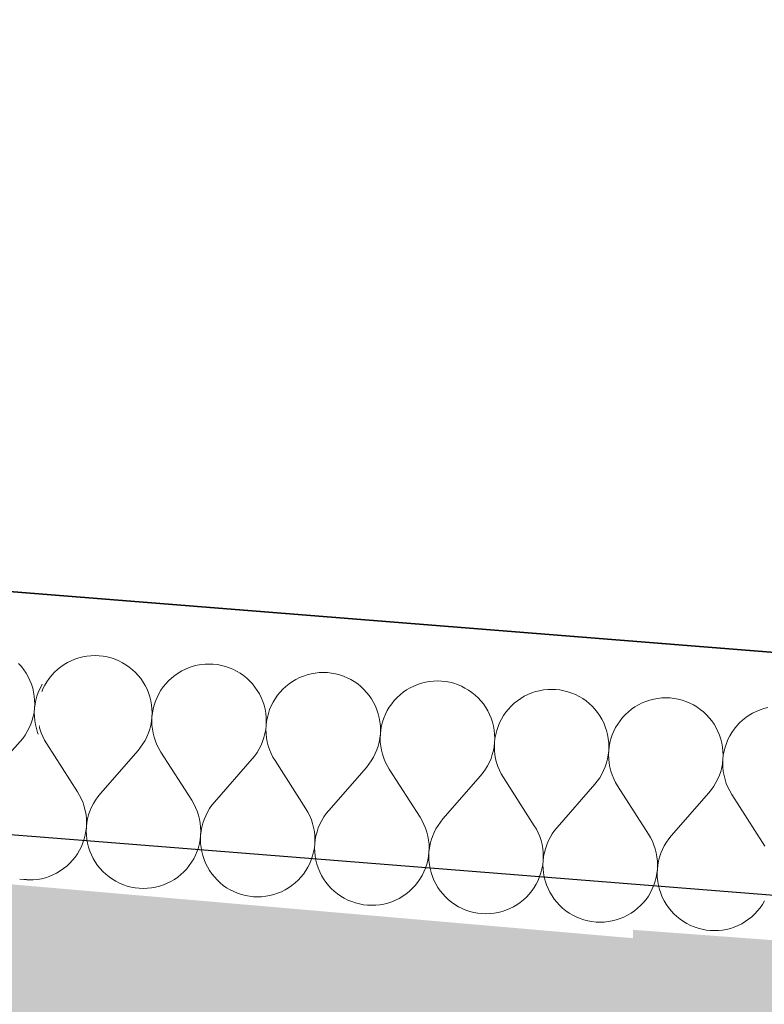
# Model space of a CAD drawing. Header units: millimetres. Extents: x -40276 to 214973, y -147941 to 35228.
# Tile 250 of 256: x -6356 to -5861, y 18337 to 18993. Entities that reach past the tile are written whole.
import ezdxf

# ---------------------------------------------------------------- set-up
doc = ezdxf.new("R2010")
doc.units = ezdxf.units.MM
doc.header["$MEASUREMENT"] = 0
doc.linetypes.add('Wipeout_Contour', pattern=[1000, 0, -1000])
for name, color, linetype in [('1._POHLED ZÁPADNÍ_2_0_plochy', 7, 'Continuous'), ('1._POHLED ZÁPADNÍ_2_akustické prvky', 7, 'Continuous'), ('1._POHLED ZÁPADNÍ_2_Konstrukce - nosné', 7, 'Continuous'), ('1._POHLED ZÁPADNÍ_2_Nové_Výplně – Řezové', 7, 'Continuous'), ('1._POHLED ZÁPADNÍ_2_Výplně – Řezové', 7, 'Continuous')]:
    doc.layers.add(name, color=color, linetype=linetype)

# ---------------------------------------------------------------- blocks, each defined once
blk = doc.blocks.new('*X1', base_point=(-42174.69, -26223.67))
at = {"layer": '1._POHLED ZÁPADNÍ_2_Nové_Výplně – Řezové', "color": 21, "linetype": 'Continuous', "lineweight": 20, "true_color": 0xffaaaa}
for p, q in [((-6311.66, 18569.22), (-6314.34, 18568.74)), ((-6308.95, 18569.5), (-6311.66, 18569.22)), ((-6306.24, 18569.59), (-6308.95, 18569.5)), ((-6303.52, 18569.49), (-6306.24, 18569.59)), ((-6300.81, 18569.19), (-6303.52, 18569.49)), ((-6298.14, 18568.7), (-6300.81, 18569.19)), ((-6326.85, 18563.59), (-6329.09, 18562.04)), ((-6324.51, 18564.97), (-6326.85, 18563.59)), ((-6322.08, 18566.19), (-6324.51, 18564.97)), ((-6319.56, 18567.22), (-6322.08, 18566.19)), ((-6316.98, 18568.07), (-6319.56, 18567.22)), ((-6314.34, 18568.74), (-6316.98, 18568.07)), ((-6295.5, 18568.02), (-6298.14, 18568.7)), ((-6292.92, 18567.16), (-6295.5, 18568.02)), ((-6290.41, 18566.11), (-6292.92, 18567.16)), ((-6287.98, 18564.88), (-6290.41, 18566.11)), ((-6285.65, 18563.49), (-6287.98, 18564.88)), ((-6283.42, 18561.93), (-6285.65, 18563.49)), ((-6238.36, 18563.12), (-6240.99, 18562.45)), ((-6235.68, 18563.59), (-6238.36, 18563.12)), ((-6232.97, 18563.88), (-6235.68, 18563.59)), ((-6230.25, 18563.97), (-6232.97, 18563.88)), ((-6227.53, 18563.86), (-6230.25, 18563.97)), ((-6224.83, 18563.57), (-6227.53, 18563.86)), ((-6222.15, 18563.08), (-6224.83, 18563.57)), ((-6219.52, 18562.4), (-6222.15, 18563.08)), ((-6335.07, 18556.5), (-6336.78, 18554.39)), ((-6333.21, 18558.49), (-6335.07, 18556.5)), ((-6331.21, 18560.34), (-6333.21, 18558.49)), ((-6329.09, 18562.04), (-6331.21, 18560.34)), ((-6281.3, 18560.22), (-6283.42, 18561.93)), ((-6279.32, 18558.36), (-6281.3, 18560.22)), ((-6277.47, 18556.36), (-6279.32, 18558.36)), ((-6275.77, 18554.24), (-6277.47, 18556.36)), ((-6253.11, 18556.42), (-6255.23, 18554.72)), ((-6250.87, 18557.97), (-6253.11, 18556.42)), ((-6248.53, 18559.35), (-6250.87, 18557.97)), ((-6246.09, 18560.56), (-6248.53, 18559.35)), ((-6243.58, 18561.6), (-6246.09, 18560.56)), ((-6240.99, 18562.45), (-6243.58, 18561.6)), ((-6216.94, 18561.53), (-6219.52, 18562.4)), ((-6214.43, 18560.48), (-6216.94, 18561.53)), ((-6212, 18559.26), (-6214.43, 18560.48)), ((-6209.66, 18557.86), (-6212, 18559.26)), ((-6207.43, 18556.31), (-6209.66, 18557.86)), ((-6205.32, 18554.59), (-6207.43, 18556.31)), ((-6167.59, 18555.97), (-6170.11, 18554.94)), ((-6165.01, 18556.83), (-6167.59, 18555.97)), ((-6162.37, 18557.49), (-6165.01, 18556.83)), ((-6159.7, 18557.97), (-6162.37, 18557.49)), ((-6156.99, 18558.25), (-6159.7, 18557.97)), ((-6154.27, 18558.34), (-6156.99, 18558.25)), ((-6151.55, 18558.24), (-6154.27, 18558.34)), ((-6148.85, 18557.94), (-6151.55, 18558.24)), ((-6146.17, 18557.45), (-6148.85, 18557.94)), ((-6143.54, 18556.77), (-6146.17, 18557.45)), ((-6140.96, 18555.91), (-6143.54, 18556.77)), ((-6339.73, 18549.82), (-6340.95, 18547.39)), ((-6338.33, 18552.16), (-6339.73, 18549.82)), ((-6336.78, 18554.39), (-6338.33, 18552.16)), ((-6274.22, 18552), (-6275.77, 18554.24)), ((-6272.84, 18549.66), (-6274.22, 18552)), ((-6271.63, 18547.22), (-6272.84, 18549.66)), ((-6259.08, 18550.88), (-6260.8, 18548.77)), ((-6257.23, 18552.87), (-6259.08, 18550.88)), ((-6255.23, 18554.72), (-6257.23, 18552.87)), ((-6203.33, 18552.74), (-6205.32, 18554.59)), ((-6201.49, 18550.74), (-6203.33, 18552.74)), ((-6199.79, 18548.62), (-6201.49, 18550.74)), ((-6177.13, 18550.8), (-6179.25, 18549.09)), ((-6174.89, 18552.34), (-6177.13, 18550.8)), ((-6172.55, 18553.72), (-6174.89, 18552.34)), ((-6170.11, 18554.94), (-6172.55, 18553.72)), ((-6138.45, 18554.86), (-6140.96, 18555.91)), ((-6136.02, 18553.63), (-6138.45, 18554.86)), ((-6133.68, 18552.24), (-6136.02, 18553.63)), ((-6131.45, 18550.68), (-6133.68, 18552.24)), ((-6129.34, 18548.97), (-6131.45, 18550.68)), ((-6091.61, 18550.35), (-6094.13, 18549.31)), ((-6089.03, 18551.2), (-6091.61, 18550.35)), ((-6086.39, 18551.87), (-6089.03, 18551.2)), ((-6083.71, 18552.34), (-6086.39, 18551.87)), ((-6081.01, 18552.63), (-6083.71, 18552.34)), ((-6078.29, 18552.72), (-6081.01, 18552.63)), ((-6075.57, 18552.61), (-6078.29, 18552.72)), ((-6072.87, 18552.32), (-6075.57, 18552.61)), ((-6070.19, 18551.83), (-6072.87, 18552.32)), ((-6067.55, 18551.15), (-6070.19, 18551.83)), ((-6064.98, 18550.28), (-6067.55, 18551.15)), ((-6062.47, 18549.23), (-6064.98, 18550.28)), ((-6340.95, 18547.39), (-6341.74, 18545.49)), ((-6270.6, 18544.7), (-6271.63, 18547.22)), ((-6269.75, 18542.12), (-6270.6, 18544.7)), ((-6263.75, 18544.2), (-6264.97, 18541.77)), ((-6262.35, 18546.53), (-6263.75, 18544.2)), ((-6260.8, 18548.77), (-6262.35, 18546.53)), ((-6198.24, 18546.38), (-6199.79, 18548.62)), ((-6196.86, 18544.03), (-6198.24, 18546.38)), ((-6195.65, 18541.6), (-6196.86, 18544.03)), ((-6184.81, 18543.14), (-6186.37, 18540.91)), ((-6183.1, 18545.26), (-6184.81, 18543.14)), ((-6181.24, 18547.24), (-6183.1, 18545.26)), ((-6179.25, 18549.09), (-6181.24, 18547.24)), ((-6127.35, 18547.11), (-6129.34, 18548.97)), ((-6125.5, 18545.11), (-6127.35, 18547.11)), ((-6123.8, 18542.99), (-6125.5, 18545.11)), ((-6122.26, 18540.75), (-6123.8, 18542.99)), ((-6103.27, 18543.47), (-6105.26, 18541.62)), ((-6101.14, 18545.17), (-6103.27, 18543.47)), ((-6098.91, 18546.72), (-6101.14, 18545.17)), ((-6096.56, 18548.1), (-6098.91, 18546.72)), ((-6094.13, 18549.31), (-6096.56, 18548.1)), ((-6060.04, 18548.01), (-6062.47, 18549.23)), ((-6057.7, 18546.62), (-6060.04, 18548.01)), ((-6055.47, 18545.06), (-6057.7, 18546.62)), ((-6053.36, 18543.35), (-6055.47, 18545.06)), ((-6051.37, 18541.49), (-6053.36, 18543.35)), ((-6018.15, 18543.69), (-6020.58, 18542.48)), ((-6015.63, 18544.72), (-6018.15, 18543.69)), ((-6013.05, 18545.58), (-6015.63, 18544.72)), ((-6010.41, 18546.24), (-6013.05, 18545.58)), ((-6007.73, 18546.72), (-6010.41, 18546.24)), ((-6005.02, 18547), (-6007.73, 18546.72)), ((-6002.31, 18547.09), (-6005.02, 18547)), ((-5999.59, 18546.99), (-6002.31, 18547.09)), ((-5996.88, 18546.69), (-5999.59, 18546.99)), ((-5994.21, 18546.2), (-5996.88, 18546.69)), ((-5991.57, 18545.52), (-5994.21, 18546.2)), ((-5988.99, 18544.66), (-5991.57, 18545.52)), ((-5986.48, 18543.61), (-5988.99, 18544.66)), ((-5984.05, 18542.39), (-5986.48, 18543.61)), ((-6269.08, 18539.48), (-6269.75, 18542.12)), ((-6268.61, 18536.8), (-6269.08, 18539.48)), ((-6268.32, 18534.1), (-6268.61, 18536.8)), ((-6266.88, 18536.68), (-6267.56, 18534.04)), ((-6266.01, 18539.26), (-6266.88, 18536.68)), ((-6264.97, 18541.77), (-6266.01, 18539.26)), ((-6194.61, 18539.08), (-6195.65, 18541.6)), ((-6193.76, 18536.5), (-6194.61, 18539.08)), ((-6193.1, 18533.86), (-6193.76, 18536.5)), ((-6187.76, 18538.57), (-6188.99, 18536.14)), ((-6186.37, 18540.91), (-6187.76, 18538.57)), ((-6120.88, 18538.41), (-6122.26, 18540.75)), ((-6119.67, 18535.97), (-6120.88, 18538.41)), ((-6108.83, 18537.52), (-6110.39, 18535.29)), ((-6107.12, 18539.63), (-6108.83, 18537.52)), ((-6105.26, 18541.62), (-6107.12, 18539.63)), ((-6049.52, 18539.49), (-6051.37, 18541.49)), ((-6047.82, 18537.37), (-6049.52, 18539.49)), ((-6046.28, 18535.13), (-6047.82, 18537.37)), ((-6027.28, 18537.84), (-6029.28, 18535.99)), ((-6025.16, 18539.55), (-6027.28, 18537.84)), ((-6022.92, 18541.09), (-6025.16, 18539.55)), ((-6020.58, 18542.48), (-6022.92, 18541.09)), ((-5981.72, 18540.99), (-5984.05, 18542.39)), ((-5979.49, 18539.43), (-5981.72, 18540.99)), ((-5977.37, 18537.72), (-5979.49, 18539.43)), ((-5975.39, 18535.86), (-5977.37, 18537.72)), ((-5944.6, 18536.85), (-5946.94, 18535.47)), ((-5942.16, 18538.06), (-5944.6, 18536.85)), ((-5939.65, 18539.1), (-5942.16, 18538.06)), ((-5937.06, 18539.95), (-5939.65, 18539.1)), ((-5934.43, 18540.62), (-5937.06, 18539.95)), ((-5931.75, 18541.1), (-5934.43, 18540.62)), ((-5929.04, 18541.38), (-5931.75, 18541.1)), ((-5926.32, 18541.47), (-5929.04, 18541.38)), ((-5923.6, 18541.37), (-5926.32, 18541.47)), ((-5920.9, 18541.07), (-5923.6, 18541.37)), ((-5918.22, 18540.58), (-5920.9, 18541.07)), ((-5915.59, 18539.9), (-5918.22, 18540.58)), ((-5913.01, 18539.03), (-5915.59, 18539.9)), ((-5910.5, 18537.99), (-5913.01, 18539.03)), ((-5908.07, 18536.76), (-5910.5, 18537.99)), ((-5905.73, 18535.37), (-5908.07, 18536.76)), ((-6268.34, 18528.66), (-6268.23, 18531.38)), ((-6268.04, 18531.36), (-6268.34, 18528.66)), ((-6268.23, 18531.38), (-6268.32, 18534.1)), ((-6267.56, 18534.04), (-6268.04, 18531.36)), ((-6192.62, 18531.18), (-6193.1, 18533.86)), ((-6192.34, 18528.47), (-6192.62, 18531.18)), ((-6190.9, 18531.05), (-6191.57, 18528.42)), ((-6190.03, 18533.63), (-6190.9, 18531.05)), ((-6188.99, 18536.14), (-6190.03, 18533.63)), ((-6118.63, 18533.46), (-6119.67, 18535.97)), ((-6117.78, 18530.87), (-6118.63, 18533.46)), ((-6117.12, 18528.23), (-6117.78, 18530.87)), ((-6113, 18530.52), (-6114.05, 18528.01)), ((-6111.78, 18532.95), (-6113, 18530.52)), ((-6110.39, 18535.29), (-6111.78, 18532.95)), ((-6044.89, 18532.78), (-6046.28, 18535.13)), ((-6043.68, 18530.35), (-6044.89, 18532.78)), ((-6042.65, 18527.83), (-6043.68, 18530.35)), ((-6032.85, 18531.89), (-6034.4, 18529.66)), ((-6031.14, 18534.01), (-6032.85, 18531.89)), ((-6029.28, 18535.99), (-6031.14, 18534.01)), ((-5973.54, 18533.87), (-5975.39, 18535.86)), ((-5971.84, 18531.74), (-5973.54, 18533.87)), ((-5970.29, 18529.5), (-5971.84, 18531.74)), ((-5953.3, 18530.37), (-5955.15, 18528.38)), ((-5951.3, 18532.22), (-5953.3, 18530.37)), ((-5949.18, 18533.92), (-5951.3, 18532.22)), ((-5946.94, 18535.47), (-5949.18, 18533.92)), ((-5903.5, 18533.81), (-5905.73, 18535.37)), ((-5901.39, 18532.1), (-5903.5, 18533.81)), ((-5899.4, 18530.24), (-5901.39, 18532.1)), ((-5897.56, 18528.24), (-5899.4, 18530.24)), ((-5870.96, 18529.84), (-5873.2, 18528.3)), ((-5868.62, 18531.23), (-5870.96, 18529.84)), ((-5866.18, 18532.44), (-5868.62, 18531.23)), ((-5863.66, 18533.47), (-5866.18, 18532.44)), ((-5861.08, 18534.33), (-5863.66, 18533.47)), ((-5858.44, 18534.99), (-5861.08, 18534.33)), ((-6343.52, 18523.29), (-6342.9, 18520.83)), ((-6269.81, 18520.65), (-6269.13, 18523.28)), ((-6269.13, 18523.28), (-6268.64, 18525.96)), ((-6268.64, 18525.96), (-6268.34, 18528.66)), ((-6268.34, 18528.66), (-6268.44, 18525.94)), ((-6268.44, 18525.94), (-6268.35, 18523.22)), ((-6268.35, 18523.22), (-6268.06, 18520.52)), ((-6192.36, 18523.04), (-6192.25, 18525.75)), ((-6192.06, 18525.74), (-6192.36, 18523.04)), ((-6192.25, 18525.75), (-6192.34, 18528.47)), ((-6191.57, 18528.42), (-6192.06, 18525.74)), ((-6116.64, 18525.55), (-6117.12, 18528.23)), ((-6116.36, 18522.85), (-6116.64, 18525.55)), ((-6114.91, 18525.43), (-6115.59, 18522.79)), ((-6114.05, 18528.01), (-6114.91, 18525.43)), ((-6041.8, 18525.25), (-6042.65, 18527.83)), ((-6041.13, 18522.61), (-6041.8, 18525.25)), ((-6037.02, 18524.89), (-6038.07, 18522.38)), ((-6035.8, 18527.32), (-6037.02, 18524.89)), ((-6034.4, 18529.66), (-6035.8, 18527.32)), ((-5968.91, 18527.16), (-5970.29, 18529.5)), ((-5967.7, 18524.72), (-5968.91, 18527.16)), ((-5966.67, 18522.21), (-5967.7, 18524.72)), ((-5958.42, 18524.04), (-5959.81, 18521.7)), ((-5956.87, 18526.27), (-5958.42, 18524.04)), ((-5955.15, 18528.38), (-5956.87, 18526.27)), ((-5895.86, 18526.12), (-5897.56, 18528.24)), ((-5894.31, 18523.88), (-5895.86, 18526.12)), ((-5892.93, 18521.53), (-5894.31, 18523.88)), ((-5877.31, 18524.75), (-5879.17, 18522.76)), ((-5875.32, 18526.59), (-5877.31, 18524.75)), ((-5873.2, 18528.3), (-5875.32, 18526.59)), ((-6342.9, 18520.83), (-6342.05, 18518.24)), ((-6342.05, 18518.24), (-6341.01, 18515.73)), ((-6271.73, 18515.56), (-6270.68, 18518.07)), ((-6270.68, 18518.07), (-6269.81, 18520.65)), ((-6268.06, 18520.52), (-6267.59, 18517.84)), ((-6267.59, 18517.84), (-6266.92, 18515.2)), ((-6193.83, 18515.02), (-6193.15, 18517.66)), ((-6193.15, 18517.66), (-6192.66, 18520.33)), ((-6192.66, 18520.33), (-6192.36, 18523.04)), ((-6192.36, 18523.04), (-6192.46, 18520.32)), ((-6192.46, 18520.32), (-6192.37, 18517.6)), ((-6192.37, 18517.6), (-6192.08, 18514.89)), ((-6116.67, 18514.71), (-6116.37, 18517.41)), ((-6116.37, 18517.41), (-6116.48, 18514.69)), ((-6116.37, 18517.41), (-6116.27, 18520.13)), ((-6116.08, 18520.12), (-6116.37, 18517.41)), ((-6116.27, 18520.13), (-6116.36, 18522.85)), ((-6115.59, 18522.79), (-6116.08, 18520.12)), ((-6040.66, 18519.93), (-6041.13, 18522.61)), ((-6040.38, 18517.22), (-6040.66, 18519.93)), ((-6040.29, 18514.51), (-6040.38, 18517.22)), ((-6039.61, 18517.17), (-6040.1, 18514.49)), ((-6038.93, 18519.8), (-6039.61, 18517.17)), ((-6038.07, 18522.38), (-6038.93, 18519.8)), ((-5965.82, 18519.62), (-5966.67, 18522.21)), ((-5965.15, 18516.98), (-5965.82, 18519.62)), ((-5964.68, 18514.31), (-5965.15, 18516.98)), ((-5962.08, 18516.76), (-5962.95, 18514.18)), ((-5961.04, 18519.27), (-5962.08, 18516.76)), ((-5959.81, 18521.7), (-5961.04, 18519.27)), ((-5891.72, 18519.1), (-5892.93, 18521.53)), ((-5890.68, 18516.58), (-5891.72, 18519.1)), ((-5882.44, 18518.41), (-5883.83, 18516.07)), ((-5880.88, 18520.64), (-5882.44, 18518.41)), ((-5879.17, 18522.76), (-5880.88, 18520.64)), ((-6341.01, 18515.73), (-6339.79, 18513.29)), ((-6339.79, 18513.29), (-6338.41, 18510.95)), ((-6338.41, 18510.95), (-6317.86, 18478.87)), ((-6275.91, 18508.57), (-6274.35, 18510.79)), ((-6274.35, 18510.79), (-6272.95, 18513.13)), ((-6272.95, 18513.13), (-6271.73, 18515.56)), ((-6266.92, 18515.2), (-6266.06, 18512.62)), ((-6266.06, 18512.62), (-6265.03, 18510.1)), ((-6265.03, 18510.1), (-6263.81, 18507.67)), ((-6195.75, 18509.93), (-6194.7, 18512.44)), ((-6194.7, 18512.44), (-6193.83, 18515.02)), ((-6192.08, 18514.89), (-6191.6, 18512.21)), ((-6191.6, 18512.21), (-6190.93, 18509.58)), ((-6117.85, 18509.4), (-6117.17, 18512.03)), ((-6117.17, 18512.03), (-6116.67, 18514.71)), ((-6116.48, 18514.69), (-6116.38, 18511.97)), ((-6116.38, 18511.97), (-6116.1, 18509.27)), ((-6040.69, 18509.08), (-6040.39, 18511.79)), ((-6040.39, 18511.79), (-6040.49, 18509.07)), ((-6040.39, 18511.79), (-6040.29, 18514.51)), ((-6040.1, 18514.49), (-6040.39, 18511.79)), ((-5964.39, 18511.6), (-5964.68, 18514.31)), ((-5964.3, 18508.88), (-5964.39, 18511.6)), ((-5963.63, 18511.54), (-5964.11, 18508.87)), ((-5962.95, 18514.18), (-5963.63, 18511.54)), ((-5889.83, 18514), (-5890.68, 18516.58)), ((-5889.17, 18511.36), (-5889.83, 18514)), ((-5888.69, 18508.68), (-5889.17, 18511.36)), ((-5886.1, 18511.13), (-5886.97, 18508.55)), ((-5885.05, 18513.64), (-5886.1, 18511.13)), ((-5883.83, 18516.07), (-5885.05, 18513.64)), ((-6277.62, 18506.45), (-6302.67, 18477.75)), ((-6277.62, 18506.45), (-6275.91, 18508.57)), ((-6263.81, 18507.67), (-6262.43, 18505.33)), ((-6262.43, 18505.33), (-6241.88, 18473.25)), ((-6199.93, 18502.94), (-6198.37, 18505.17)), ((-6198.37, 18505.17), (-6196.97, 18507.51)), ((-6196.97, 18507.51), (-6195.75, 18509.93)), ((-6190.93, 18509.58), (-6190.08, 18506.99)), ((-6190.08, 18506.99), (-6189.04, 18504.48)), ((-6189.04, 18504.48), (-6187.83, 18502.05)), ((-6120.99, 18501.88), (-6119.76, 18504.31)), ((-6119.76, 18504.31), (-6118.71, 18506.82)), ((-6118.71, 18506.82), (-6117.85, 18509.4)), ((-6116.1, 18509.27), (-6115.62, 18506.59)), ((-6115.62, 18506.59), (-6114.95, 18503.95)), ((-6114.95, 18503.95), (-6114.1, 18501.37)), ((-6042.73, 18501.19), (-6041.86, 18503.77)), ((-6041.86, 18503.77), (-6041.18, 18506.41)), ((-6041.18, 18506.41), (-6040.69, 18509.08)), ((-6040.49, 18509.07), (-6040.4, 18506.35)), ((-6040.4, 18506.35), (-6040.12, 18503.64)), ((-6040.12, 18503.64), (-6039.64, 18500.97)), ((-5964.71, 18503.46), (-5964.41, 18506.16)), ((-5964.41, 18506.16), (-5964.51, 18503.44)), ((-5964.41, 18506.16), (-5964.3, 18508.88)), ((-5964.11, 18508.87), (-5964.41, 18506.16)), ((-5888.41, 18505.98), (-5888.69, 18508.68)), ((-5888.32, 18503.26), (-5888.41, 18505.98)), ((-5887.64, 18505.92), (-5888.13, 18503.24)), ((-5886.97, 18508.55), (-5887.64, 18505.92)), ((-6201.64, 18500.83), (-6226.69, 18472.12)), ((-6201.64, 18500.83), (-6199.93, 18502.94)), ((-6187.83, 18502.05), (-6186.44, 18499.7)), ((-6186.44, 18499.7), (-6165.9, 18467.62)), ((-6125.66, 18495.2), (-6123.94, 18497.32)), ((-6123.94, 18497.32), (-6122.39, 18499.55)), ((-6122.39, 18499.55), (-6120.99, 18501.88)), ((-6114.1, 18501.37), (-6113.06, 18498.86)), ((-6113.06, 18498.86), (-6111.85, 18496.42)), ((-6045.01, 18496.26), (-6043.78, 18498.68)), ((-6043.78, 18498.68), (-6042.73, 18501.19)), ((-6039.64, 18500.97), (-6038.97, 18498.33)), ((-6038.97, 18498.33), (-6038.11, 18495.75)), ((-5966.75, 18495.57), (-5965.88, 18498.15)), ((-5965.88, 18498.15), (-5965.2, 18500.78)), ((-5965.2, 18500.78), (-5964.71, 18503.46)), ((-5964.51, 18503.44), (-5964.42, 18500.72)), ((-5964.42, 18500.72), (-5964.13, 18498.02)), ((-5964.13, 18498.02), (-5963.66, 18495.34)), ((-5889.22, 18495.16), (-5888.73, 18497.83)), ((-5888.73, 18497.83), (-5888.43, 18500.54)), ((-5888.43, 18500.54), (-5888.53, 18497.82)), ((-5888.53, 18497.82), (-5888.44, 18495.1)), ((-5888.43, 18500.54), (-5888.32, 18503.26)), ((-5888.13, 18503.24), (-5888.43, 18500.54)), ((-6125.66, 18495.2), (-6150.7, 18466.5)), ((-6111.85, 18496.42), (-6110.46, 18494.08)), ((-6110.46, 18494.08), (-6089.92, 18462)), ((-6049.68, 18489.58), (-6047.96, 18491.69)), ((-6047.96, 18491.69), (-6046.4, 18493.92)), ((-6046.4, 18493.92), (-6045.01, 18496.26)), ((-6038.11, 18495.75), (-6037.08, 18493.23)), ((-6037.08, 18493.23), (-6035.86, 18490.8)), ((-6035.86, 18490.8), (-6034.48, 18488.45)), ((-5970.42, 18488.3), (-5969.02, 18490.63)), ((-5969.02, 18490.63), (-5967.8, 18493.06)), ((-5967.8, 18493.06), (-5966.75, 18495.57)), ((-5963.66, 18495.34), (-5962.99, 18492.7)), ((-5962.99, 18492.7), (-5962.13, 18490.12)), ((-5890.77, 18489.95), (-5889.9, 18492.52)), ((-5889.9, 18492.52), (-5889.22, 18495.16)), ((-5888.44, 18495.1), (-5888.15, 18492.4)), ((-5888.15, 18492.4), (-5887.67, 18489.72)), ((-6049.68, 18489.58), (-6074.72, 18460.87)), ((-6034.48, 18488.45), (-6013.93, 18456.37)), ((-5973.69, 18483.95), (-5998.74, 18455.25)), ((-5973.69, 18483.95), (-5971.98, 18486.07)), ((-5971.98, 18486.07), (-5970.42, 18488.3)), ((-5962.13, 18490.12), (-5961.1, 18487.61)), ((-5961.1, 18487.61), (-5959.88, 18485.17)), ((-5959.88, 18485.17), (-5958.5, 18482.83)), ((-5894.44, 18482.67), (-5893.04, 18485.01)), ((-5893.04, 18485.01), (-5891.82, 18487.44)), ((-5891.82, 18487.44), (-5890.77, 18489.95)), ((-5887.67, 18489.72), (-5887, 18487.08)), ((-5887, 18487.08), (-5886.15, 18484.5)), ((-5886.15, 18484.5), (-5885.11, 18481.98)), ((-6316.48, 18476.53), (-6317.86, 18478.87)), ((-6302.67, 18477.75), (-6304.38, 18475.63)), ((-5958.5, 18482.83), (-5937.95, 18450.75)), ((-5897.71, 18478.33), (-5922.76, 18449.62)), ((-5897.71, 18478.33), (-5896, 18480.44)), ((-5896, 18480.44), (-5894.44, 18482.67)), ((-5885.11, 18481.98), (-5883.9, 18479.55)), ((-5883.9, 18479.55), (-5882.51, 18477.21)), ((-6315.27, 18474.1), (-6316.48, 18476.53)), ((-6314.23, 18471.58), (-6315.27, 18474.1)), ((-6313.37, 18469), (-6314.23, 18471.58)), ((-6307.34, 18471.07), (-6308.56, 18468.64)), ((-6305.94, 18473.4), (-6307.34, 18471.07)), ((-6304.38, 18475.63), (-6305.94, 18473.4)), ((-6240.5, 18470.91), (-6241.88, 18473.25)), ((-6239.28, 18468.47), (-6240.5, 18470.91)), ((-6226.69, 18472.12), (-6228.4, 18470.01)), ((-5882.51, 18477.21), (-5861.97, 18445.12)), ((-6312.71, 18466.36), (-6313.37, 18469)), ((-6312.23, 18463.68), (-6312.71, 18466.36)), ((-6309.61, 18466.13), (-6310.48, 18463.55)), ((-6308.56, 18468.64), (-6309.61, 18466.13)), ((-6238.25, 18465.96), (-6239.28, 18468.47)), ((-6237.39, 18463.37), (-6238.25, 18465.96)), ((-6231.35, 18465.45), (-6232.58, 18463.02)), ((-6229.96, 18467.78), (-6231.35, 18465.45)), ((-6228.4, 18470.01), (-6229.96, 18467.78)), ((-6164.52, 18465.28), (-6165.9, 18467.62)), ((-6163.3, 18462.85), (-6164.52, 18465.28)), ((-6152.42, 18464.39), (-6153.98, 18462.16)), ((-6150.7, 18466.5), (-6152.42, 18464.39)), ((-6311.94, 18460.98), (-6312.23, 18463.68)), ((-6311.95, 18455.54), (-6311.85, 18458.26)), ((-6311.65, 18458.24), (-6311.95, 18455.54)), ((-6311.85, 18458.26), (-6311.94, 18460.98)), ((-6311.16, 18460.92), (-6311.65, 18458.24)), ((-6310.48, 18463.55), (-6311.16, 18460.92)), ((-6236.72, 18460.74), (-6237.39, 18463.37)), ((-6236.25, 18458.06), (-6236.72, 18460.74)), ((-6235.96, 18455.35), (-6236.25, 18458.06)), ((-6234.5, 18457.93), (-6235.18, 18455.29)), ((-6233.63, 18460.51), (-6234.5, 18457.93)), ((-6232.58, 18463.02), (-6233.63, 18460.51)), ((-6162.26, 18460.33), (-6163.3, 18462.85)), ((-6161.41, 18457.75), (-6162.26, 18460.33)), ((-6160.74, 18455.11), (-6161.41, 18457.75)), ((-6155.37, 18459.82), (-6156.6, 18457.39)), ((-6153.98, 18462.16), (-6155.37, 18459.82)), ((-6088.53, 18459.66), (-6089.92, 18462)), ((-6087.32, 18457.22), (-6088.53, 18459.66)), ((-6076.43, 18458.76), (-6077.99, 18456.53)), ((-6074.72, 18460.87), (-6076.43, 18458.76)), ((-6312.74, 18450.16), (-6312.25, 18452.83)), ((-6312.25, 18452.83), (-6311.95, 18455.54)), ((-6311.95, 18455.54), (-6312.06, 18452.82)), ((-6312.06, 18452.82), (-6311.97, 18450.1)), ((-6235.97, 18449.91), (-6235.87, 18452.63)), ((-6235.67, 18452.62), (-6235.97, 18449.91)), ((-6235.87, 18452.63), (-6235.96, 18455.35)), ((-6235.18, 18455.29), (-6235.67, 18452.62)), ((-6160.26, 18452.43), (-6160.74, 18455.11)), ((-6159.98, 18449.73), (-6160.26, 18452.43)), ((-6158.51, 18452.3), (-6159.2, 18449.67)), ((-6157.65, 18454.88), (-6158.51, 18452.3)), ((-6156.6, 18457.39), (-6157.65, 18454.88)), ((-6086.28, 18454.71), (-6087.32, 18457.22)), ((-6085.43, 18452.12), (-6086.28, 18454.71)), ((-6084.76, 18449.49), (-6085.43, 18452.12)), ((-6080.62, 18451.77), (-6081.66, 18449.26)), ((-6079.39, 18454.2), (-6080.62, 18451.77)), ((-6077.99, 18456.53), (-6079.39, 18454.2)), ((-6012.55, 18454.03), (-6013.93, 18456.37)), ((-6011.34, 18451.6), (-6012.55, 18454.03)), ((-6010.3, 18449.08), (-6011.34, 18451.6)), ((-6000.45, 18453.14), (-6002.01, 18450.91)), ((-5998.74, 18455.25), (-6000.45, 18453.14)), ((-6315.32, 18442.43), (-6314.28, 18444.94)), ((-6314.28, 18444.94), (-6313.41, 18447.52)), ((-6313.41, 18447.52), (-6312.74, 18450.16)), ((-6311.97, 18450.1), (-6311.69, 18447.4)), ((-6311.69, 18447.4), (-6311.21, 18444.72)), ((-6311.21, 18444.72), (-6310.55, 18442.08)), ((-6237.43, 18441.9), (-6236.75, 18444.53)), ((-6236.75, 18444.53), (-6236.27, 18447.21)), ((-6236.27, 18447.21), (-6235.97, 18449.91)), ((-6235.97, 18449.91), (-6236.08, 18447.2)), ((-6236.08, 18447.2), (-6235.99, 18444.48)), ((-6159.99, 18444.29), (-6159.88, 18447.01)), ((-6159.69, 18446.99), (-6159.99, 18444.29)), ((-6159.88, 18447.01), (-6159.98, 18449.73)), ((-6159.2, 18449.67), (-6159.69, 18446.99)), ((-6084.28, 18446.81), (-6084.76, 18449.49)), ((-6083.99, 18444.1), (-6084.28, 18446.81)), ((-6082.53, 18446.68), (-6083.21, 18444.05)), ((-6081.66, 18449.26), (-6082.53, 18446.68)), ((-6009.44, 18446.5), (-6010.3, 18449.08)), ((-6008.78, 18443.86), (-6009.44, 18446.5)), ((-6004.63, 18446.14), (-6005.68, 18443.63)), ((-6003.41, 18448.57), (-6004.63, 18446.14)), ((-6002.01, 18450.91), (-6003.41, 18448.57)), ((-5936.57, 18448.41), (-5937.95, 18450.75)), ((-5935.35, 18445.97), (-5936.57, 18448.41)), ((-5934.32, 18443.46), (-5935.35, 18445.97)), ((-5926.03, 18445.28), (-5927.42, 18442.95)), ((-5924.47, 18447.51), (-5926.03, 18445.28)), ((-5922.76, 18449.62), (-5924.47, 18447.51)), ((-5860.58, 18442.78), (-5861.97, 18445.12)), ((-6317.94, 18437.67), (-6316.55, 18440)), ((-6316.55, 18440), (-6315.32, 18442.43)), ((-6310.55, 18442.08), (-6309.7, 18439.49)), ((-6309.7, 18439.49), (-6308.66, 18436.98)), ((-6239.34, 18436.81), (-6238.3, 18439.32)), ((-6238.3, 18439.32), (-6237.43, 18441.9)), ((-6235.99, 18444.48), (-6235.7, 18441.77)), ((-6235.7, 18441.77), (-6235.23, 18439.09)), ((-6235.23, 18439.09), (-6234.56, 18436.45)), ((-6161.45, 18436.27), (-6160.77, 18438.91)), ((-6160.77, 18438.91), (-6160.28, 18441.59)), ((-6160.28, 18441.59), (-6159.99, 18444.29)), ((-6159.99, 18444.29), (-6160.09, 18441.57)), ((-6160.09, 18441.57), (-6160, 18438.85)), ((-6160, 18438.85), (-6159.72, 18436.15)), ((-6084.3, 18435.96), (-6084, 18438.67)), ((-6084, 18438.67), (-6084.11, 18435.95)), ((-6084, 18438.67), (-6083.9, 18441.38)), ((-6083.71, 18441.37), (-6084, 18438.67)), ((-6083.9, 18441.38), (-6083.99, 18444.1)), ((-6083.21, 18444.05), (-6083.71, 18441.37)), ((-6008.3, 18441.18), (-6008.78, 18443.86)), ((-6008.01, 18438.48), (-6008.3, 18441.18)), ((-6007.92, 18435.76), (-6008.01, 18438.48)), ((-6007.23, 18438.42), (-6007.72, 18435.74)), ((-6006.55, 18441.05), (-6007.23, 18438.42)), ((-6005.68, 18443.63), (-6006.55, 18441.05)), ((-5933.46, 18440.87), (-5934.32, 18443.46)), ((-5932.79, 18438.24), (-5933.46, 18440.87)), ((-5932.32, 18435.56), (-5932.79, 18438.24)), ((-5929.7, 18438.01), (-5930.57, 18435.43)), ((-5928.65, 18440.52), (-5929.7, 18438.01)), ((-5927.42, 18442.95), (-5928.65, 18440.52)), ((-6323.07, 18431.33), (-6321.21, 18433.32)), ((-6321.21, 18433.32), (-6319.5, 18435.43)), ((-6319.5, 18435.43), (-6317.94, 18437.67)), ((-6308.66, 18436.98), (-6307.45, 18434.54)), ((-6307.45, 18434.54), (-6306.07, 18432.2)), ((-6306.07, 18432.2), (-6304.52, 18429.96)), ((-6243.51, 18429.81), (-6241.96, 18432.04)), ((-6241.96, 18432.04), (-6240.56, 18434.38)), ((-6240.56, 18434.38), (-6239.34, 18436.81)), ((-6234.56, 18436.45), (-6233.71, 18433.87)), ((-6233.71, 18433.87), (-6232.68, 18431.35)), ((-6163.36, 18431.18), (-6162.31, 18433.69)), ((-6162.31, 18433.69), (-6161.45, 18436.27)), ((-6159.72, 18436.15), (-6159.25, 18433.47)), ((-6159.25, 18433.47), (-6158.58, 18430.83)), ((-6085.47, 18430.65), (-6084.79, 18433.28)), ((-6084.79, 18433.28), (-6084.3, 18435.96)), ((-6084.11, 18435.95), (-6084.02, 18433.23)), ((-6084.02, 18433.23), (-6083.74, 18430.52)), ((-6008.32, 18430.34), (-6008.02, 18433.04)), ((-6008.02, 18433.04), (-6008.13, 18430.32)), ((-6008.02, 18433.04), (-6007.92, 18435.76)), ((-6007.72, 18435.74), (-6008.02, 18433.04)), ((-5932.03, 18432.85), (-5932.32, 18435.56)), ((-5931.94, 18430.14), (-5932.03, 18432.85)), ((-5931.25, 18432.8), (-5931.74, 18430.12)), ((-5930.57, 18435.43), (-5931.25, 18432.8)), ((-6334.2, 18423.64), (-6331.76, 18424.85)), ((-6331.76, 18424.85), (-6329.42, 18426.23)), ((-6329.42, 18426.23), (-6327.18, 18427.78)), ((-6327.18, 18427.78), (-6325.06, 18429.48)), ((-6325.06, 18429.48), (-6323.07, 18431.33)), ((-6304.52, 18429.96), (-6302.82, 18427.84)), ((-6302.82, 18427.84), (-6300.97, 18425.84)), ((-6300.97, 18425.84), (-6298.99, 18423.98)), ((-6249.08, 18423.86), (-6247.08, 18425.71)), ((-6247.08, 18425.71), (-6245.22, 18427.69)), ((-6245.22, 18427.69), (-6243.51, 18429.81)), ((-6232.68, 18431.35), (-6231.47, 18428.92)), ((-6231.47, 18428.92), (-6230.09, 18426.57)), ((-6230.09, 18426.57), (-6228.54, 18424.33)), ((-6167.53, 18424.18), (-6165.97, 18426.42)), ((-6165.97, 18426.42), (-6164.58, 18428.75)), ((-6164.58, 18428.75), (-6163.36, 18431.18)), ((-6158.58, 18430.83), (-6157.73, 18428.25)), ((-6157.73, 18428.25), (-6156.7, 18425.73)), ((-6156.7, 18425.73), (-6155.49, 18423.29)), ((-6088.6, 18423.13), (-6087.38, 18425.56)), ((-6087.38, 18425.56), (-6086.33, 18428.07)), ((-6086.33, 18428.07), (-6085.47, 18430.65)), ((-6083.74, 18430.52), (-6083.26, 18427.84)), ((-6083.26, 18427.84), (-6082.6, 18425.21)), ((-6082.6, 18425.21), (-6081.75, 18422.62)), ((-6010.35, 18422.45), (-6009.48, 18425.03)), ((-6009.48, 18425.03), (-6008.81, 18427.66)), ((-6008.81, 18427.66), (-6008.32, 18430.34)), ((-6008.13, 18430.32), (-6008.04, 18427.6)), ((-6008.04, 18427.6), (-6007.76, 18424.9)), ((-6007.76, 18424.9), (-6007.28, 18422.22)), ((-5932.34, 18424.71), (-5932.04, 18427.42)), ((-5932.04, 18427.42), (-5932.14, 18424.7)), ((-5932.04, 18427.42), (-5931.94, 18430.14)), ((-5931.74, 18430.12), (-5932.04, 18427.42)), ((-6351.8, 18420.3), (-6350.04, 18420.23)), ((-6350.04, 18420.23), (-6347.32, 18420.32)), ((-6347.32, 18420.32), (-6344.61, 18420.61)), ((-6344.61, 18420.61), (-6341.94, 18421.08)), ((-6341.94, 18421.08), (-6339.3, 18421.75)), ((-6339.3, 18421.75), (-6336.71, 18422.6)), ((-6336.71, 18422.6), (-6334.2, 18423.64)), ((-6298.99, 18423.98), (-6296.88, 18422.27)), ((-6296.88, 18422.27), (-6294.64, 18420.71)), ((-6294.64, 18420.71), (-6292.31, 18419.32)), ((-6292.31, 18419.32), (-6289.88, 18418.09)), ((-6258.22, 18418.01), (-6255.78, 18419.23)), ((-6255.78, 18419.23), (-6253.44, 18420.61)), ((-6253.44, 18420.61), (-6251.2, 18422.16)), ((-6251.2, 18422.16), (-6249.08, 18423.86)), ((-6228.54, 18424.33), (-6226.84, 18422.21)), ((-6226.84, 18422.21), (-6224.99, 18420.22)), ((-6224.99, 18420.22), (-6223.01, 18418.36)), ((-6223.01, 18418.36), (-6220.89, 18416.64)), ((-6173.1, 18418.23), (-6171.1, 18420.08)), ((-6171.1, 18420.08), (-6169.24, 18422.07)), ((-6169.24, 18422.07), (-6167.53, 18424.18)), ((-6155.49, 18423.29), (-6154.1, 18420.95)), ((-6154.1, 18420.95), (-6152.56, 18418.71)), ((-6152.56, 18418.71), (-6150.86, 18416.59)), ((-6093.26, 18416.45), (-6091.55, 18418.56)), ((-6091.55, 18418.56), (-6089.99, 18420.79)), ((-6089.99, 18420.79), (-6088.6, 18423.13)), ((-6081.75, 18422.62), (-6080.71, 18420.1)), ((-6080.71, 18420.1), (-6079.5, 18417.67)), ((-6012.62, 18417.5), (-6011.39, 18419.93)), ((-6011.39, 18419.93), (-6010.35, 18422.45)), ((-6007.28, 18422.22), (-6006.62, 18419.58)), ((-6006.62, 18419.58), (-6005.76, 18417)), ((-5934.37, 18416.82), (-5933.5, 18419.4)), ((-5933.5, 18419.4), (-5932.82, 18422.04)), ((-5932.82, 18422.04), (-5932.34, 18424.71)), ((-5932.14, 18424.7), (-5932.06, 18421.98)), ((-5932.06, 18421.98), (-5931.77, 18419.27)), ((-5931.77, 18419.27), (-5931.3, 18416.59)), ((-6289.88, 18418.09), (-6287.37, 18417.04)), ((-6287.37, 18417.04), (-6284.79, 18416.18)), ((-6284.79, 18416.18), (-6282.16, 18415.5)), ((-6282.16, 18415.5), (-6279.48, 18415.01)), ((-6279.48, 18415.01), (-6276.77, 18414.71)), ((-6276.77, 18414.71), (-6274.06, 18414.61)), ((-6274.06, 18414.61), (-6271.34, 18414.7)), ((-6271.34, 18414.7), (-6268.63, 18414.98)), ((-6268.63, 18414.98), (-6265.95, 18415.46)), ((-6265.95, 18415.46), (-6263.32, 18416.13)), ((-6263.32, 18416.13), (-6260.73, 18416.98)), ((-6260.73, 18416.98), (-6258.22, 18418.01)), ((-6220.89, 18416.64), (-6218.66, 18415.09)), ((-6218.66, 18415.09), (-6216.33, 18413.69)), ((-6216.33, 18413.69), (-6213.9, 18412.47)), ((-6213.9, 18412.47), (-6211.39, 18411.42)), ((-6184.75, 18411.35), (-6182.23, 18412.39)), ((-6182.23, 18412.39), (-6179.8, 18413.6)), ((-6179.8, 18413.6), (-6177.46, 18414.98)), ((-6177.46, 18414.98), (-6175.22, 18416.53)), ((-6175.22, 18416.53), (-6173.1, 18418.23)), ((-6150.86, 18416.59), (-6149.01, 18414.59)), ((-6149.01, 18414.59), (-6147.02, 18412.73)), ((-6147.02, 18412.73), (-6144.91, 18411.02)), ((-6099.23, 18410.91), (-6097.11, 18412.61)), ((-6097.11, 18412.61), (-6095.12, 18414.46)), ((-6095.12, 18414.46), (-6093.26, 18416.45)), ((-6079.5, 18417.67), (-6078.12, 18415.32)), ((-6078.12, 18415.32), (-6076.58, 18413.09)), ((-6076.58, 18413.09), (-6074.88, 18410.96)), ((-6017.28, 18410.82), (-6015.57, 18412.94)), ((-6015.57, 18412.94), (-6014.01, 18415.17)), ((-6014.01, 18415.17), (-6012.62, 18417.5)), ((-6005.76, 18417), (-6004.73, 18414.48)), ((-6004.73, 18414.48), (-6003.52, 18412.04)), ((-6003.52, 18412.04), (-6002.14, 18409.7)), ((-5938.03, 18409.54), (-5936.63, 18411.88)), ((-5936.63, 18411.88), (-5935.41, 18414.31)), ((-5935.41, 18414.31), (-5934.37, 18416.82)), ((-5931.3, 18416.59), (-5930.63, 18413.96)), ((-5930.63, 18413.96), (-5929.78, 18411.37)), ((-6211.39, 18411.42), (-6208.81, 18410.55)), ((-6208.81, 18410.55), (-6206.17, 18409.87)), ((-6206.17, 18409.87), (-6203.5, 18409.38)), ((-6203.5, 18409.38), (-6200.79, 18409.09)), ((-6200.79, 18409.09), (-6198.07, 18408.98)), ((-6198.07, 18408.98), (-6195.35, 18409.07)), ((-6195.35, 18409.07), (-6192.65, 18409.36)), ((-6192.65, 18409.36), (-6189.97, 18409.83)), ((-6189.97, 18409.83), (-6187.33, 18410.5)), ((-6187.33, 18410.5), (-6184.75, 18411.35)), ((-6144.91, 18411.02), (-6142.68, 18409.46)), ((-6142.68, 18409.46), (-6140.34, 18408.07)), ((-6140.34, 18408.07), (-6137.91, 18406.84)), ((-6137.91, 18406.84), (-6135.4, 18405.79)), ((-6135.4, 18405.79), (-6132.82, 18404.93)), ((-6111.35, 18404.88), (-6108.77, 18405.73)), ((-6108.77, 18405.73), (-6106.25, 18406.76)), ((-6106.25, 18406.76), (-6103.82, 18407.98)), ((-6103.82, 18407.98), (-6101.47, 18409.36)), ((-6101.47, 18409.36), (-6099.23, 18410.91)), ((-6074.88, 18410.96), (-6073.03, 18408.97)), ((-6073.03, 18408.97), (-6071.04, 18407.11)), ((-6071.04, 18407.11), (-6068.93, 18405.39)), ((-6068.93, 18405.39), (-6066.7, 18403.84)), ((-6025.49, 18403.74), (-6023.25, 18405.28)), ((-6023.25, 18405.28), (-6021.13, 18406.98)), ((-6021.13, 18406.98), (-6019.14, 18408.83)), ((-6019.14, 18408.83), (-6017.28, 18410.82)), ((-6002.14, 18409.7), (-6000.59, 18407.46)), ((-6000.59, 18407.46), (-5998.89, 18405.34)), ((-5998.89, 18405.34), (-5997.04, 18403.34)), ((-5943.15, 18403.21), (-5941.29, 18405.2)), ((-5941.29, 18405.2), (-5939.58, 18407.31)), ((-5939.58, 18407.31), (-5938.03, 18409.54)), ((-5929.78, 18411.37), (-5928.75, 18408.86)), ((-5928.75, 18408.86), (-5927.54, 18406.42)), ((-5927.54, 18406.42), (-5926.16, 18404.08)), ((-5862.04, 18403.92), (-5860.65, 18406.26)), ((-6132.82, 18404.93), (-6130.19, 18404.25)), ((-6130.19, 18404.25), (-6127.51, 18403.76)), ((-6127.51, 18403.76), (-6124.81, 18403.46)), ((-6124.81, 18403.46), (-6122.09, 18403.36)), ((-6122.09, 18403.36), (-6119.37, 18403.45)), ((-6119.37, 18403.45), (-6116.67, 18403.73)), ((-6116.67, 18403.73), (-6113.99, 18404.21)), ((-6113.99, 18404.21), (-6111.35, 18404.88)), ((-6066.7, 18403.84), (-6064.36, 18402.44)), ((-6064.36, 18402.44), (-6061.93, 18401.22)), ((-6061.93, 18401.22), (-6059.42, 18400.17)), ((-6059.42, 18400.17), (-6056.84, 18399.3)), ((-6056.84, 18399.3), (-6054.21, 18398.62)), ((-6054.21, 18398.62), (-6051.53, 18398.14)), ((-6038.01, 18398.59), (-6035.37, 18399.25)), ((-6035.37, 18399.25), (-6032.78, 18400.1)), ((-6032.78, 18400.1), (-6030.27, 18401.14)), ((-6030.27, 18401.14), (-6027.83, 18402.35)), ((-6027.83, 18402.35), (-6025.49, 18403.74)), ((-5997.04, 18403.34), (-5995.06, 18401.48)), ((-5995.06, 18401.48), (-5992.94, 18399.77)), ((-5992.94, 18399.77), (-5990.71, 18398.21)), ((-5949.51, 18398.11), (-5947.27, 18399.66)), ((-5947.27, 18399.66), (-5945.15, 18401.36)), ((-5945.15, 18401.36), (-5943.15, 18403.21)), ((-5926.16, 18404.08), (-5924.61, 18401.84)), ((-5924.61, 18401.84), (-5922.91, 18399.71)), ((-5922.91, 18399.71), (-5921.06, 18397.72)), ((-5867.17, 18397.58), (-5865.31, 18399.57)), ((-5865.31, 18399.57), (-5863.6, 18401.69)), ((-5863.6, 18401.69), (-5862.04, 18403.92)), ((-6051.53, 18398.14), (-6048.83, 18397.84)), ((-6048.83, 18397.84), (-6046.11, 18397.73)), ((-6046.11, 18397.73), (-6043.39, 18397.82)), ((-6043.39, 18397.82), (-6040.68, 18398.11)), ((-6040.68, 18398.11), (-6038.01, 18398.59)), ((-5990.71, 18398.21), (-5988.38, 18396.82)), ((-5988.38, 18396.82), (-5985.95, 18395.59)), ((-5985.95, 18395.59), (-5983.44, 18394.55)), ((-5983.44, 18394.55), (-5980.86, 18393.68)), ((-5980.86, 18393.68), (-5978.22, 18393)), ((-5978.22, 18393), (-5975.55, 18392.51)), ((-5975.55, 18392.51), (-5972.84, 18392.21)), ((-5972.84, 18392.21), (-5970.13, 18392.11)), ((-5970.13, 18392.11), (-5967.41, 18392.2)), ((-5967.41, 18392.2), (-5964.7, 18392.48)), ((-5964.7, 18392.48), (-5962.02, 18392.96)), ((-5962.02, 18392.96), (-5959.39, 18393.63)), ((-5959.39, 18393.63), (-5956.8, 18394.48)), ((-5956.8, 18394.48), (-5954.29, 18395.52)), ((-5954.29, 18395.52), (-5951.85, 18396.73)), ((-5951.85, 18396.73), (-5949.51, 18398.11)), ((-5921.06, 18397.72), (-5919.08, 18395.86)), ((-5919.08, 18395.86), (-5916.96, 18394.15)), ((-5916.96, 18394.15), (-5914.73, 18392.59)), ((-5914.73, 18392.59), (-5912.4, 18391.19)), ((-5875.87, 18391.1), (-5873.53, 18392.49)), ((-5873.53, 18392.49), (-5871.29, 18394.03)), ((-5871.29, 18394.03), (-5869.17, 18395.74)), ((-5869.17, 18395.74), (-5867.17, 18397.58)), ((-5912.4, 18391.19), (-5909.97, 18389.97)), ((-5909.97, 18389.97), (-5907.46, 18388.92)), ((-5907.46, 18388.92), (-5904.88, 18388.06)), ((-5904.88, 18388.06), (-5902.24, 18387.38)), ((-5902.24, 18387.38), (-5899.57, 18386.89)), ((-5899.57, 18386.89), (-5896.86, 18386.59)), ((-5896.86, 18386.59), (-5894.14, 18386.48)), ((-5894.14, 18386.48), (-5891.42, 18386.58)), ((-5891.42, 18386.58), (-5888.72, 18386.86)), ((-5888.72, 18386.86), (-5886.04, 18387.34)), ((-5886.04, 18387.34), (-5883.4, 18388)), ((-5883.4, 18388), (-5880.82, 18388.86)), ((-5880.82, 18388.86), (-5878.3, 18389.89)), ((-5878.3, 18389.89), (-5875.87, 18391.1))]:
    blk.add_line(p, q, dxfattribs=at)
blk = doc.blocks.new('*X20', base_point=(-42174.69, -26223.67))
at = {"layer": '1._POHLED ZÁPADNÍ_2_Nové_Výplně – Řezové', "color": 21, "linetype": 'Continuous', "lineweight": 20, "true_color": 0xffaaaa}
for p, q in [((-6355.27, 18562.31), (-6357.09, 18564.33)), ((-6353.59, 18560.17), (-6355.27, 18562.31)), ((-6352.08, 18557.91), (-6353.59, 18560.17)), ((-6350.73, 18555.55), (-6352.08, 18557.91)), ((-6349.55, 18553.09), (-6350.73, 18555.55)), ((-6348.54, 18550.57), (-6349.55, 18553.09)), ((-6347.72, 18547.97), (-6348.54, 18550.57)), ((-6341.7, 18549.97), (-6342.95, 18547.56)), ((-6341.33, 18550.57), (-6341.7, 18549.97)), ((-6347.09, 18545.32), (-6347.72, 18547.97)), ((-6346.65, 18542.64), (-6347.09, 18545.32)), ((-6344.03, 18545.06), (-6344.93, 18542.49)), ((-6342.95, 18547.56), (-6344.03, 18545.06)), ((-6346.4, 18539.93), (-6346.65, 18542.64)), ((-6346.49, 18534.49), (-6346.35, 18537.21)), ((-6346.16, 18537.19), (-6346.49, 18534.49)), ((-6346.35, 18537.21), (-6346.4, 18539.93)), ((-6345.64, 18539.86), (-6346.16, 18537.19)), ((-6344.93, 18542.49), (-6345.64, 18539.86)), ((-6347.35, 18529.12), (-6346.82, 18531.79)), ((-6346.82, 18531.79), (-6346.49, 18534.49)), ((-6346.49, 18534.49), (-6346.63, 18531.78)), ((-6346.63, 18531.78), (-6346.57, 18529.06)), ((-6350.04, 18521.44), (-6348.96, 18523.93)), ((-6348.96, 18523.93), (-6348.06, 18526.5)), ((-6348.06, 18526.5), (-6347.35, 18529.12)), ((-6346.57, 18529.06), (-6346.32, 18526.35)), ((-6346.32, 18526.35), (-6345.87, 18523.66)), ((-6345.87, 18523.66), (-6345.24, 18521.02)), ((-6354.31, 18514.5), (-6352.72, 18516.71)), ((-6352.72, 18516.71), (-6351.3, 18519.02)), ((-6351.3, 18519.02), (-6350.04, 18521.44)), ((-6345.24, 18521.02), (-6344.41, 18518.43)), ((-6344.41, 18518.43), (-6344, 18517.38)), ((-6356.05, 18512.4), (-6381.46, 18484.02)), ((-6356.05, 18512.4), (-6354.31, 18514.5)), ((-6356.36, 18420.66), (-6353.64, 18420.52)), ((-6353.64, 18420.52), (-6351.78, 18420.56))]:
    blk.add_line(p, q, dxfattribs=at)

msp = doc.modelspace()

# ---------------------------------------------------------------- wipeouts: each hides what was drawn before it
at = {"color": 254, "linetype": 'Wipeout_Contour', "lineweight": 0, "ltscale": 75187.386246}
msp.add_wipeout([(-6352.11, 18416.47), (-161.69, 17958.23), (-161.69, 18118.67), (-6339.29, 18575.96)], dxfattribs=at).dxf.layer = '1._POHLED ZÁPADNÍ_2_Nové_Výplně – Řezové'

# ---------------------------------------------------------------- next in the draw order: hatches: boundary and pattern name
at = {"layer": '1._POHLED ZÁPADNÍ_2_Výplně – Řezové', "linetype": 'Continuous', "lineweight": 13}
for points in [[(-6352.97, 18416.54), (-10538.45, 18779.45), (-10537.62, 18327.69), (-6352.11, 17964.78)], [(-5862.89, 18374.05), (-6352.97, 18416.54), (-6352.11, 17964.78)], [(-321.46, 17970.05), (-5948.21, 18387.04), (-5940.13, 17574.2), (-321.21, 17360.94)], [(-6352.11, 17964.78), (-5862.03, 17922.29), (-5862.89, 18374.05)]]:
    msp.add_hatch(color=254, dxfattribs=at).paths.add_polyline_path(points)

# ---------------------------------------------------------------- next in the draw order: block references
at = {"layer": '1._POHLED ZÁPADNÍ_2_0_plochy', "color": 9, "linetype": 'Continuous', "lineweight": 13}
msp.add_blockref('*X1', (-42174.69, -26223.67), dxfattribs=at)

# ---------------------------------------------------------------- next in the draw order: wipeouts: each hides what was drawn before it
at = {"color": 254, "linetype": 'Wipeout_Contour', "lineweight": 0, "ltscale": 82830.965884}
msp.add_wipeout([(-10988.08, 18818.43), (-6352.11, 18416.47), (-6339.29, 18575.96), (-10988.08, 18979.03)], dxfattribs=at).dxf.layer = '1._POHLED ZÁPADNÍ_2_Nové_Výplně – Řezové'

# ---------------------------------------------------------------- next in the draw order: linework, layer by layer
at = {"layer": '1._POHLED ZÁPADNÍ_2_akustické prvky', "color": 1, "linetype": 'Continuous', "lineweight": 35}
msp.add_line((-11148.08, 18992.91), (-161.69, 18118.67), dxfattribs=at)
at = {"layer": '1._POHLED ZÁPADNÍ_2_Konstrukce - nosné', "color": 7, "linetype": 'Continuous', "lineweight": 25}
msp.add_line((-10988.08, 18818.43), (-321.45, 17970.06), dxfattribs=at)

# ---------------------------------------------------------------- next in the draw order: block references
at = {"layer": '1._POHLED ZÁPADNÍ_2_0_plochy', "color": 9, "linetype": 'Continuous', "lineweight": 13}
msp.add_blockref('*X20', (-42174.69, -26223.67), dxfattribs=at)

doc.saveas('drawing.dxf')
